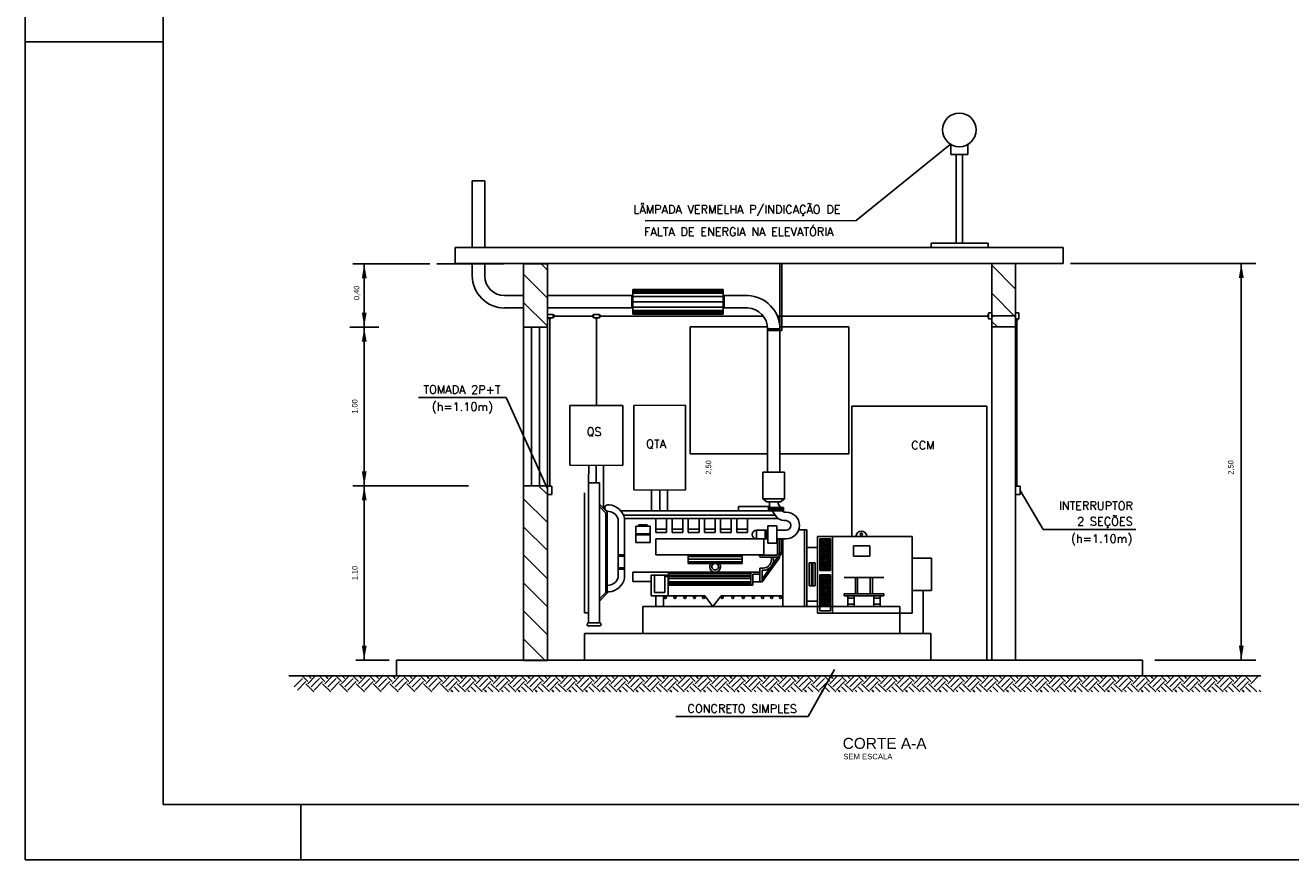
# Model space of a CAD drawing. Header units: millimetres. Extents: x 439.7 to 481.7, y 411.1 to 440.8.
# Tile 1 of 4: x 439.7 to 462.7, y 411.1 to 426.2. Entities that reach past the tile are written whole.
import ezdxf
from ezdxf.enums import TextEntityAlignment as Align

# ---------------------------------------------------------------- set-up
doc = ezdxf.new("R2010")
doc.units = ezdxf.units.MM
for name, color, linetype in [('004', 2, 'Continuous'), ('EGERA240C', 240, 'Continuous'), ('EPTOS200C', 8, 'Continuous'), ('PADRÃO', 4, 'Continuous'), ('TP-POSTES', 2, 'Continuous'), ('txt_titulos', 5, 'Continuous')]:
    doc.layers.add(name, color=color, linetype=linetype)
doc.styles.add('ARIAL', font='ARIAL.TTF', dxfattribs={"height": 0.2})
doc.styles.add('ROMANS', font='romans')

msp = doc.modelspace()

# ---------------------------------------------------------------- linework, layer by layer
at = {"color": 7}
for p, q in [((456.549, 423.894), (456.549, 424.079)), ((456.855, 424.079), (456.855, 423.894)), ((456.855, 423.894), (456.549, 423.894)), ((456.642, 422.285), (456.642, 423.894)), ((456.758, 422.285), (456.758, 423.894)), ((447.862, 423.417), (448.088, 423.417)), ((447.862, 423.417), (447.862, 422.207)), ((448.088, 423.417), (448.088, 422.207)), ((447.548, 421.919), (447.548, 422.207)), ((458.586, 422.207), (447.548, 422.207)), ((456.188, 422.285), (456.188, 422.207)), ((457.223, 422.285), (456.188, 422.285)), ((457.223, 422.207), (457.223, 422.285)), ((458.586, 422.207), (458.586, 421.919)), ((448.431, 421.913), (447.22, 421.913)), ((458.586, 421.919), (447.548, 421.919)), ((447.862, 421.919), (447.862, 421.694)), ((448.088, 421.919), (448.088, 421.694)), ((449.224, 421.913), (448.791, 421.913)), ((448.791, 421.913), (448.791, 420.761)), ((449.224, 421.797), (449.104, 421.917)), ((449.224, 421.913), (449.224, 420.761)), ((453.444, 420.733), (453.444, 421.919)), ((453.477, 420.701), (453.477, 421.919)), ((457.722, 421.919), (457.29, 421.919)), ((457.29, 421.919), (457.29, 420.766)), ((457.722, 421.452), (457.29, 421.884)), ((457.722, 421.919), (457.722, 420.766)), ((449.224, 421.288), (448.791, 421.72)), ((450.775, 420.998), (450.775, 421.445)), ((452.416, 421.445), (450.775, 421.445)), ((452.416, 421.432), (450.775, 421.432)), ((452.416, 420.998), (452.416, 421.445)), ((448.448, 421.334), (448.791, 421.334)), ((449.224, 420.779), (448.791, 421.211)), ((449.223, 421.334), (450.755, 421.334)), ((450.755, 421.334), (450.755, 421.109)), ((452.416, 421.409), (450.775, 421.409)), ((452.416, 421.376), (450.775, 421.376)), ((452.416, 421.318), (450.775, 421.318)), ((452.416, 421.22), (450.775, 421.22)), ((452.861, 421.334), (452.435, 421.334)), ((452.435, 421.109), (452.435, 421.334)), ((457.722, 420.943), (457.29, 421.375)), ((448.448, 421.109), (448.791, 421.109)), ((449.223, 421.109), (450.755, 421.109)), ((452.416, 421.125), (450.775, 421.125)), ((452.416, 421.066), (450.775, 421.066)), ((452.416, 421.034), (450.775, 421.034)), ((452.416, 421.011), (450.775, 421.011)), ((452.416, 420.998), (450.775, 420.998)), ((452.859, 421.109), (452.435, 421.109)), ((448.791, 420.761), (448.791, 417.88)), ((449.224, 420.761), (448.791, 420.761)), ((448.935, 420.761), (448.935, 417.88)), ((449.08, 420.761), (449.08, 417.88)), ((449.224, 420.761), (449.224, 417.88)), ((451.816, 420.766), (451.816, 418.462)), ((453.218, 420.766), (451.816, 420.766)), ((453.219, 420.732), (453.444, 420.733)), ((453.219, 419.48), (453.219, 420.732)), ((454.697, 420.766), (453.443, 420.766)), ((453.444, 419.48), (453.444, 420.732)), ((454.697, 420.766), (454.697, 418.462)), ((457.386, 420.77), (457.29, 420.866)), ((457.29, 420.766), (457.29, 414.717)), ((457.722, 420.766), (457.722, 414.717)), ((453.219, 420.7), (453.477, 420.701)), ((453.219, 418.131), (453.219, 419.623)), ((453.444, 418.131), (453.444, 419.623)), ((453.219, 418.462), (451.816, 418.462)), ((454.697, 418.462), (453.444, 418.462)), ((453.136, 418.131), (453.527, 418.131)), ((453.136, 418.131), (453.136, 417.642)), ((453.527, 418.131), (453.527, 417.642)), ((448.791, 417.88), (448.791, 414.711)), ((449.224, 417.88), (448.791, 417.88)), ((449.224, 417.723), (449.063, 417.883)), ((449.224, 417.88), (449.224, 414.711)), ((449.895, 417.755), (449.895, 415.575)), ((449.973, 417.935), (449.973, 415.395)), ((449.973, 417.935), (450.169, 417.935)), ((450.169, 417.935), (450.169, 415.395)), ((449.224, 417.214), (448.791, 417.646)), ((450.169, 417.545), (450.312, 417.401)), ((453.136, 417.642), (453.527, 417.642)), ((453.206, 417.591), (453.136, 417.642)), ((453.206, 417.591), (453.457, 417.591)), ((453.254, 417.591), (453.254, 417.528)), ((453.41, 417.591), (453.41, 417.573)), ((453.419, 417.542), (453.455, 417.484)), ((453.457, 417.591), (453.527, 417.642)), ((450.169, 417.503), (450.286, 417.386)), ((450.286, 417.386), (450.286, 415.944)), ((450.312, 417.401), (450.312, 415.929)), ((450.555, 417.428), (453.509, 417.428)), ((450.605, 417.349), (453.356, 417.349)), ((450.624, 417.29), (453.406, 417.29)), ((450.624, 417.287), (450.624, 416.204)), ((451.194, 417.29), (451.194, 417.036)), ((451.389, 417.29), (451.389, 417.036)), ((451.487, 417.29), (451.487, 417.036)), ((451.683, 417.29), (451.683, 417.036)), ((451.78, 417.29), (451.78, 417.036)), ((451.976, 417.29), (451.976, 417.036)), ((452.073, 417.29), (452.073, 417.036)), ((452.269, 417.29), (452.269, 417.036)), ((452.367, 417.29), (452.367, 417.036)), ((452.562, 417.29), (452.562, 417.036)), ((452.66, 417.29), (452.66, 417.036)), ((452.693, 417.505), (452.693, 417.428)), ((452.693, 417.505), (453.258, 417.505)), ((452.855, 417.29), (452.855, 417.036)), ((453.239, 417.484), (453.239, 417.428)), ((453.239, 417.484), (453.509, 417.484)), ((453.239, 417.464), (453.509, 417.464)), ((453.239, 417.447), (453.509, 417.447)), ((453.239, 417.428), (453.509, 417.428)), ((453.263, 417.497), (453.271, 417.484)), ((453.306, 417.428), (453.362, 417.339)), ((453.491, 417.428), (453.494, 417.422)), ((453.509, 417.484), (453.509, 417.428)), ((453.527, 417.404), (453.556, 417.404)), ((449.224, 416.705), (448.791, 417.137)), ((450.507, 417.274), (450.507, 416.218)), ((450.83, 417.147), (450.83, 416.854)), ((451.089, 417.147), (450.83, 417.147)), ((450.885, 417.147), (450.885, 417.172)), ((451.033, 417.172), (450.885, 417.172)), ((451.033, 417.147), (451.033, 417.172)), ((451.089, 417.147), (451.089, 416.854)), ((451.194, 417.095), (451.389, 417.095)), ((451.487, 417.095), (451.683, 417.095)), ((451.78, 417.095), (451.976, 417.095)), ((452.073, 417.095), (452.269, 417.095)), ((452.367, 417.095), (452.562, 417.095)), ((452.66, 417.095), (452.855, 417.095)), ((453.021, 417.075), (453.021, 416.919)), ((453.021, 417.075), (453.227, 417.075)), ((453.177, 417.075), (453.177, 416.919)), ((453.202, 417.075), (453.202, 416.919)), ((453.227, 417.154), (453.227, 416.841)), ((453.227, 417.154), (453.391, 417.154)), ((453.391, 417.154), (453.391, 416.841)), ((453.391, 417.075), (453.556, 417.075)), ((453.527, 417.248), (453.556, 417.248)), ((453.932, 417.079), (453.784, 417.079)), ((453.891, 415.688), (453.891, 417.079)), ((453.932, 415.688), (453.932, 417.079)), ((451.089, 417.007), (450.83, 417.007)), ((451.089, 416.989), (450.83, 416.989)), ((451.089, 416.854), (450.83, 416.854)), ((451.194, 417.036), (451.389, 417.036)), ((451.194, 416.919), (451.194, 416.626)), ((451.194, 416.919), (453.227, 416.919)), ((451.487, 417.036), (451.683, 417.036)), ((451.78, 417.036), (451.976, 417.036)), ((452.073, 417.036), (452.269, 417.036)), ((452.367, 417.036), (452.562, 417.036)), ((452.66, 417.036), (452.855, 417.036)), ((453.152, 416.919), (453.152, 416.626)), ((453.227, 416.841), (453.391, 416.841)), ((453.391, 416.919), (453.556, 416.919)), ((453.401, 416.919), (453.401, 416.623)), ((453.434, 416.919), (453.434, 416.647)), ((453.445, 416.919), (453.445, 416.677)), ((453.477, 416.919), (453.477, 416.684)), ((453.5, 416.919), (453.5, 415.688)), ((454.128, 415.688), (454.128, 416.958)), ((454.128, 416.958), (454.401, 416.958)), ((454.167, 416.726), (454.36, 416.919)), ((454.167, 416.761), (454.325, 416.919)), ((454.167, 416.796), (454.29, 416.919)), ((454.167, 416.83), (454.256, 416.919)), ((454.167, 416.865), (454.221, 416.919)), ((454.167, 416.899), (454.187, 416.919)), ((454.167, 416.919), (454.362, 416.919)), ((454.167, 416.343), (454.167, 416.919)), ((454.362, 416.715), (454.167, 416.911)), ((454.167, 416.692), (454.362, 416.887)), ((454.362, 416.681), (454.167, 416.876)), ((454.167, 416.657), (454.362, 416.853)), ((454.362, 416.646), (454.167, 416.842)), ((454.167, 416.623), (454.362, 416.818)), ((454.362, 416.75), (454.193, 416.919)), ((454.362, 416.784), (454.228, 416.919)), ((454.362, 416.819), (454.262, 416.919)), ((454.362, 416.854), (454.297, 416.919)), ((454.362, 416.888), (454.331, 416.919)), ((454.362, 416.343), (454.362, 416.919)), ((454.401, 415.688), (454.401, 416.958)), ((454.401, 416.958), (455.845, 416.958)), ((455.845, 415.571), (455.845, 416.958)), ((449.224, 416.195), (448.791, 416.627)), ((450.624, 416.629), (450.507, 416.629)), ((450.624, 416.604), (450.507, 416.604)), ((451.194, 416.626), (451.78, 416.626)), ((451.78, 416.626), (451.78, 416.47)), ((451.78, 416.626), (452.757, 416.626)), ((451.78, 416.613), (452.757, 416.613)), ((451.78, 416.595), (452.757, 416.595)), ((452.757, 416.626), (452.757, 416.47)), ((452.757, 416.626), (453.152, 416.626)), ((453.089, 416.619), (453.387, 416.619)), ((453.401, 416.589), (453.401, 416.578)), ((453.434, 416.603), (453.434, 416.574)), ((453.932, 416.763), (454.128, 416.763)), ((454.362, 416.612), (454.167, 416.807)), ((454.167, 416.588), (454.362, 416.784)), ((454.362, 416.577), (454.167, 416.773)), ((454.167, 416.554), (454.362, 416.749)), ((454.362, 416.543), (454.167, 416.738)), ((454.167, 416.519), (454.362, 416.715)), ((454.362, 416.508), (454.167, 416.704)), ((454.167, 416.485), (454.362, 416.68)), ((454.362, 416.474), (454.167, 416.669)), ((454.167, 416.45), (454.362, 416.646)), ((454.362, 416.439), (454.167, 416.634)), ((454.167, 416.416), (454.362, 416.611)), ((454.362, 416.404), (454.167, 416.6)), ((454.782, 416.791), (455.078, 416.791)), ((454.782, 416.601), (454.782, 416.791)), ((455.078, 416.601), (454.782, 416.601)), ((455.078, 416.791), (455.078, 416.601)), ((450.624, 416.39), (450.507, 416.39)), ((450.624, 416.365), (450.507, 416.365)), ((451.78, 416.548), (452.757, 416.548)), ((451.78, 416.501), (452.757, 416.501)), ((451.78, 416.483), (452.757, 416.483)), ((451.78, 416.47), (452.757, 416.47)), ((453.082, 416.386), (453.082, 416.139)), ((453.082, 416.386), (453.135, 416.386)), ((453.089, 416.587), (453.38, 416.587)), ((453.124, 416.188), (453.401, 416.578)), ((453.125, 416.139), (453.434, 416.574)), ((453.291, 416.587), (453.291, 416.542)), ((453.33, 416.587), (453.33, 416.542)), ((454.082, 416.485), (453.978, 416.485)), ((453.978, 416.485), (453.978, 416.064)), ((454.016, 416.485), (454.016, 416.064)), ((454.044, 416.485), (454.044, 416.064)), ((454.082, 416.485), (454.082, 416.064)), ((454.167, 416.381), (454.362, 416.576)), ((454.362, 416.37), (454.167, 416.565)), ((454.167, 416.346), (454.362, 416.542)), ((454.355, 416.343), (454.167, 416.531)), ((454.321, 416.343), (454.167, 416.496)), ((454.286, 416.343), (454.167, 416.462)), ((454.251, 416.343), (454.167, 416.427)), ((454.217, 416.343), (454.167, 416.393)), ((454.182, 416.343), (454.167, 416.358)), ((454.198, 416.343), (454.362, 416.507)), ((454.232, 416.343), (454.362, 416.473)), ((454.267, 416.343), (454.362, 416.438)), ((454.301, 416.343), (454.362, 416.404)), ((454.336, 416.343), (454.362, 416.369)), ((455.845, 416.567), (456.197, 416.567)), ((456.197, 415.981), (456.197, 416.567)), ((450.777, 416.313), (450.777, 416.143)), ((450.777, 416.313), (452.914, 416.313)), ((451.108, 416.143), (450.777, 416.143)), ((451.108, 416.261), (451.415, 416.261)), ((451.108, 416.261), (451.108, 415.883)), ((451.166, 416.261), (451.166, 415.942)), ((451.35, 416.235), (452.914, 416.235)), ((451.356, 416.261), (451.356, 415.942)), ((451.415, 416.261), (451.415, 415.883)), ((451.423, 416.079), (451.423, 416.313)), ((451.423, 416.303), (452.914, 416.303)), ((451.423, 416.286), (452.914, 416.286)), ((451.423, 416.255), (452.914, 416.255)), ((451.423, 416.2), (452.914, 416.2)), ((451.423, 416.137), (452.914, 416.137)), ((452.914, 416.313), (453.082, 416.313)), ((452.914, 416.313), (452.914, 416.079)), ((452.953, 416.274), (453.082, 416.274)), ((452.953, 416.274), (452.953, 416.079)), ((453.082, 416.139), (452.953, 416.139)), ((453.082, 416.139), (453.125, 416.139)), ((453.121, 416.347), (453.135, 416.347)), ((453.121, 416.347), (453.121, 416.139)), ((454.362, 416.343), (454.167, 416.343)), ((454.167, 415.688), (454.167, 416.264)), ((454.167, 416.072), (454.36, 416.264)), ((454.167, 416.106), (454.325, 416.264)), ((454.167, 416.141), (454.29, 416.264)), ((454.167, 416.175), (454.256, 416.264)), ((454.167, 416.21), (454.221, 416.264)), ((454.167, 416.245), (454.187, 416.264)), ((454.362, 416.264), (454.167, 416.264)), ((454.362, 416.061), (454.167, 416.256)), ((454.167, 416.037), (454.362, 416.233)), ((454.362, 416.026), (454.167, 416.222)), ((454.167, 416.003), (454.362, 416.198)), ((454.362, 415.992), (454.167, 416.187)), ((454.167, 415.968), (454.362, 416.164)), ((454.362, 415.957), (454.167, 416.152)), ((454.167, 415.934), (454.362, 416.129)), ((454.362, 416.095), (454.193, 416.264)), ((454.362, 416.13), (454.228, 416.264)), ((454.362, 416.164), (454.262, 416.264)), ((454.362, 416.199), (454.297, 416.264)), ((454.362, 416.233), (454.331, 416.264)), ((454.362, 415.688), (454.362, 416.264)), ((454.61, 416.216), (455.331, 416.216)), ((454.815, 415.922), (454.815, 416.216)), ((454.855, 415.922), (454.855, 416.216)), ((455.085, 415.922), (455.085, 416.216)), ((455.124, 415.922), (455.124, 416.216)), ((449.224, 415.686), (448.791, 416.118)), ((450.169, 415.827), (450.286, 415.944)), ((450.169, 415.786), (450.312, 415.929)), ((451.166, 415.942), (451.356, 415.942)), ((451.423, 416.106), (452.914, 416.106)), ((451.423, 416.089), (452.914, 416.089)), ((451.423, 416.079), (452.914, 416.079)), ((452.914, 416.079), (452.953, 416.079)), ((454.082, 416.064), (453.978, 416.064)), ((454.362, 415.923), (454.167, 416.118)), ((454.167, 415.899), (454.362, 416.094)), ((454.362, 415.888), (454.167, 416.083)), ((454.167, 415.864), (454.362, 416.06)), ((454.362, 415.853), (454.167, 416.049)), ((454.167, 415.83), (454.362, 416.025)), ((454.362, 415.819), (454.167, 416.014)), ((454.167, 415.795), (454.362, 415.991)), ((454.362, 415.784), (454.167, 415.98)), ((454.167, 415.761), (454.362, 415.956)), ((454.362, 415.75), (454.167, 415.945)), ((454.167, 415.726), (454.362, 415.922)), ((454.362, 415.715), (454.167, 415.911)), ((454.61, 415.922), (455.331, 415.922)), ((454.61, 415.922), (454.61, 415.883)), ((455.331, 415.922), (455.331, 415.883)), ((455.845, 415.981), (456.197, 415.981)), ((450.959, 415.688), (450.959, 415.199)), ((450.959, 415.688), (455.618, 415.688)), ((451.108, 415.883), (451.415, 415.883)), ((451.192, 415.883), (451.192, 415.688)), ((451.331, 415.883), (451.331, 415.688)), ((451.415, 415.883), (452.084, 415.883)), ((452.23, 415.688), (452.084, 415.883)), ((452.23, 415.688), (452.376, 415.883)), ((452.376, 415.883), (453.5, 415.883)), ((453.932, 415.786), (454.128, 415.786)), ((454.128, 415.571), (454.128, 415.688)), ((454.167, 415.692), (454.362, 415.887)), ((454.355, 415.688), (454.167, 415.876)), ((454.321, 415.688), (454.167, 415.842)), ((454.286, 415.688), (454.167, 415.807)), ((454.251, 415.688), (454.167, 415.772)), ((454.217, 415.688), (454.167, 415.738)), ((454.182, 415.688), (454.167, 415.703)), ((454.167, 415.61), (454.167, 415.688)), ((454.198, 415.688), (454.362, 415.853)), ((454.232, 415.688), (454.362, 415.818)), ((454.267, 415.688), (454.362, 415.784)), ((454.301, 415.688), (454.362, 415.749)), ((454.336, 415.688), (454.362, 415.714)), ((454.362, 415.61), (454.362, 415.688)), ((454.401, 415.571), (454.401, 415.688)), ((454.61, 415.883), (455.331, 415.883)), ((454.676, 415.883), (454.676, 415.688)), ((454.676, 415.84), (454.793, 415.84)), ((454.676, 415.732), (454.793, 415.732)), ((454.793, 415.883), (454.793, 415.688)), ((455.149, 415.883), (455.149, 415.688)), ((455.149, 415.84), (455.266, 415.84)), ((455.149, 415.732), (455.266, 415.732)), ((455.266, 415.883), (455.266, 415.688)), ((455.618, 415.688), (455.618, 415.199)), ((449.224, 415.177), (448.791, 415.609)), ((449.895, 415.575), (449.973, 415.575)), ((454.128, 415.571), (455.68, 415.571)), ((454.167, 415.61), (454.362, 415.61)), ((455.68, 415.571), (455.845, 415.571)), ((449.973, 415.395), (450.169, 415.395)), ((449.973, 415.336), (450.169, 415.336)), ((449.176, 414.715), (448.791, 415.1)), ((449.897, 415.199), (449.897, 414.717)), ((449.897, 415.199), (456.184, 415.199)), ((456.184, 414.717), (456.184, 415.199)), ((446.487, 414.717), (446.487, 414.429)), ((460.026, 414.717), (446.487, 414.717)), ((458.768, 414.717), (459.479, 414.717)), ((460.026, 414.717), (460.026, 414.429)), ((462.175, 414.429), (444.53, 414.429)), ((444.629, 414.231), (444.782, 414.384)), ((444.687, 414.173), (444.84, 414.326)), ((444.878, 414.326), (444.775, 414.429)), ((444.878, 414.288), (445.018, 414.429)), ((444.935, 414.384), (444.89, 414.429)), ((444.935, 414.231), (445.088, 414.384)), ((444.992, 414.173), (445.145, 414.326)), ((445.183, 414.326), (445.081, 414.429)), ((445.183, 414.288), (445.324, 414.429)), ((445.241, 414.384), (445.195, 414.429)), ((445.241, 414.231), (445.393, 414.384)), ((445.298, 414.173), (445.451, 414.326)), ((445.489, 414.326), (445.386, 414.429)), ((445.489, 414.288), (445.629, 414.429)), ((445.546, 414.384), (445.501, 414.429)), ((445.546, 414.231), (445.699, 414.384)), ((445.603, 414.173), (445.756, 414.326)), ((445.794, 414.326), (445.692, 414.429)), ((445.794, 414.288), (445.935, 414.429)), ((445.852, 414.384), (445.807, 414.429)), ((445.852, 414.231), (446.004, 414.384)), ((445.909, 414.173), (446.062, 414.326)), ((446.1, 414.326), (445.998, 414.429)), ((446.1, 414.288), (446.241, 414.429)), ((446.157, 414.384), (446.112, 414.429)), ((446.157, 414.231), (446.31, 414.384)), ((446.215, 414.173), (446.367, 414.326)), ((446.405, 414.326), (446.303, 414.429)), ((446.405, 414.288), (446.546, 414.429)), ((446.463, 414.384), (446.418, 414.429)), ((446.463, 414.231), (446.616, 414.384)), ((446.52, 414.173), (446.673, 414.326)), ((446.711, 414.326), (446.609, 414.429)), ((446.711, 414.288), (446.852, 414.429)), ((446.768, 414.384), (446.723, 414.429)), ((446.768, 414.231), (446.921, 414.384)), ((446.826, 414.173), (446.978, 414.326)), ((447.017, 414.326), (446.914, 414.429)), ((447.017, 414.288), (447.157, 414.429)), ((447.074, 414.384), (447.029, 414.429)), ((447.074, 414.231), (447.227, 414.384)), ((447.131, 414.173), (447.284, 414.326)), ((447.322, 414.326), (447.22, 414.429)), ((447.322, 414.288), (447.463, 414.429)), ((447.379, 414.384), (447.334, 414.429)), ((447.379, 414.231), (447.532, 414.384)), ((447.437, 414.173), (447.59, 414.326)), ((447.628, 414.326), (447.525, 414.429)), ((447.628, 414.288), (447.768, 414.429)), ((447.685, 414.384), (447.64, 414.429)), ((447.685, 414.231), (447.838, 414.384)), ((447.742, 414.173), (447.895, 414.326)), ((447.933, 414.326), (447.831, 414.429)), ((447.933, 414.288), (448.074, 414.429)), ((447.991, 414.384), (447.945, 414.429)), ((447.991, 414.231), (448.143, 414.384)), ((448.048, 414.173), (448.201, 414.326)), ((448.239, 414.326), (448.136, 414.429)), ((448.239, 414.288), (448.379, 414.429)), ((448.296, 414.384), (448.251, 414.429)), ((448.296, 414.231), (448.449, 414.384)), ((448.353, 414.173), (448.506, 414.326)), ((448.544, 414.326), (448.442, 414.429)), ((448.544, 414.288), (448.685, 414.429)), ((448.602, 414.384), (448.557, 414.429)), ((448.602, 414.231), (448.754, 414.384)), ((448.659, 414.173), (448.812, 414.326)), ((448.85, 414.326), (448.747, 414.429)), ((448.85, 414.288), (448.991, 414.429)), ((448.907, 414.384), (448.862, 414.429)), ((448.907, 414.231), (449.06, 414.384)), ((448.964, 414.173), (449.117, 414.326)), ((449.155, 414.326), (449.053, 414.429)), ((449.155, 414.288), (449.296, 414.429)), ((449.213, 414.384), (449.168, 414.429)), ((449.213, 414.231), (449.366, 414.384)), ((449.27, 414.173), (449.423, 414.326)), ((449.461, 414.326), (449.359, 414.429)), ((449.461, 414.288), (449.602, 414.429)), ((449.518, 414.384), (449.473, 414.429)), ((449.518, 414.231), (449.671, 414.384)), ((449.576, 414.173), (449.728, 414.326)), ((449.767, 414.326), (449.664, 414.429)), ((449.767, 414.288), (449.907, 414.429)), ((449.824, 414.384), (449.779, 414.429)), ((449.824, 414.231), (449.977, 414.384)), ((449.881, 414.173), (450.034, 414.326)), ((450.072, 414.326), (449.97, 414.429)), ((450.072, 414.288), (450.213, 414.429)), ((450.129, 414.384), (450.084, 414.429)), ((450.129, 414.231), (450.282, 414.384)), ((450.187, 414.173), (450.339, 414.326)), ((450.378, 414.326), (450.275, 414.429)), ((450.378, 414.288), (450.518, 414.429)), ((450.435, 414.384), (450.39, 414.429)), ((450.435, 414.231), (450.588, 414.384)), ((450.492, 414.173), (450.645, 414.326)), ((450.683, 414.326), (450.581, 414.429)), ((450.683, 414.288), (450.824, 414.429)), ((450.741, 414.384), (450.695, 414.429)), ((450.741, 414.231), (450.893, 414.384)), ((450.798, 414.173), (450.951, 414.326)), ((450.989, 414.326), (450.886, 414.429)), ((450.989, 414.288), (451.129, 414.429)), ((451.046, 414.384), (451.001, 414.429)), ((451.046, 414.231), (451.199, 414.384)), ((451.103, 414.173), (451.256, 414.326)), ((451.294, 414.326), (451.192, 414.429)), ((451.294, 414.288), (451.435, 414.429)), ((451.352, 414.384), (451.307, 414.429)), ((451.352, 414.231), (451.504, 414.384)), ((451.409, 414.173), (451.562, 414.326)), ((451.6, 414.326), (451.497, 414.429)), ((451.6, 414.288), (451.741, 414.429)), ((451.657, 414.384), (451.612, 414.429)), ((451.657, 414.231), (451.81, 414.384)), ((451.714, 414.173), (451.867, 414.326)), ((451.905, 414.326), (451.803, 414.429)), ((451.905, 414.288), (452.046, 414.429)), ((451.963, 414.384), (451.918, 414.429)), ((451.963, 414.231), (452.116, 414.384)), ((452.02, 414.173), (452.173, 414.326)), ((452.211, 414.326), (452.109, 414.429)), ((452.211, 414.288), (452.352, 414.429)), ((452.268, 414.384), (452.223, 414.429)), ((452.268, 414.231), (452.421, 414.384)), ((452.326, 414.173), (452.478, 414.326)), ((452.517, 414.326), (452.414, 414.429)), ((452.517, 414.288), (452.657, 414.429)), ((452.574, 414.384), (452.529, 414.429)), ((452.574, 414.231), (452.727, 414.384)), ((452.631, 414.173), (452.784, 414.326)), ((452.822, 414.326), (452.72, 414.429)), ((452.822, 414.288), (452.963, 414.429)), ((452.879, 414.384), (452.834, 414.429)), ((452.879, 414.231), (453.032, 414.384)), ((452.937, 414.173), (453.089, 414.326)), ((453.128, 414.326), (453.025, 414.429)), ((453.128, 414.288), (453.268, 414.429)), ((453.185, 414.384), (453.14, 414.429)), ((453.185, 414.231), (453.338, 414.384)), ((453.242, 414.173), (453.395, 414.326)), ((453.433, 414.326), (453.331, 414.429)), ((453.433, 414.288), (453.574, 414.429)), ((453.491, 414.384), (453.445, 414.429)), ((453.491, 414.231), (453.643, 414.384)), ((453.548, 414.173), (453.701, 414.326)), ((453.739, 414.326), (453.636, 414.429)), ((453.739, 414.288), (453.879, 414.429)), ((453.796, 414.384), (453.751, 414.429)), ((453.796, 414.231), (453.949, 414.384)), ((453.853, 414.173), (454.006, 414.326)), ((454.044, 414.326), (453.942, 414.429)), ((454.044, 414.288), (454.185, 414.429)), ((454.102, 414.384), (454.057, 414.429)), ((454.102, 414.231), (454.254, 414.384)), ((454.159, 414.173), (454.312, 414.326)), ((454.35, 414.326), (454.247, 414.429)), ((454.35, 414.288), (454.491, 414.429)), ((454.407, 414.384), (454.362, 414.429)), ((454.407, 414.231), (454.56, 414.384)), ((454.464, 414.173), (454.617, 414.326)), ((454.655, 414.326), (454.553, 414.429)), ((454.655, 414.288), (454.796, 414.429)), ((454.713, 414.384), (454.668, 414.429)), ((454.713, 414.231), (454.866, 414.384)), ((454.77, 414.173), (454.923, 414.326)), ((454.961, 414.326), (454.859, 414.429)), ((454.961, 414.288), (455.102, 414.429)), ((455.018, 414.384), (454.973, 414.429)), ((455.018, 414.231), (455.171, 414.384)), ((455.076, 414.173), (455.228, 414.326)), ((455.267, 414.326), (455.164, 414.429)), ((455.267, 414.288), (455.407, 414.429)), ((455.324, 414.384), (455.279, 414.429)), ((455.324, 414.231), (455.477, 414.384)), ((455.381, 414.173), (455.534, 414.326)), ((455.572, 414.326), (455.47, 414.429)), ((455.572, 414.288), (455.713, 414.429)), ((455.629, 414.384), (455.584, 414.429)), ((455.629, 414.231), (455.782, 414.384)), ((455.687, 414.173), (455.839, 414.326)), ((455.878, 414.326), (455.775, 414.429)), ((455.878, 414.288), (456.018, 414.429)), ((455.935, 414.384), (455.89, 414.429)), ((455.935, 414.231), (456.088, 414.384)), ((455.992, 414.173), (456.145, 414.326)), ((456.183, 414.326), (456.081, 414.429)), ((456.183, 414.288), (456.324, 414.429)), ((456.241, 414.384), (456.195, 414.429)), ((456.241, 414.231), (456.393, 414.384)), ((456.298, 414.173), (456.451, 414.326)), ((456.489, 414.326), (456.386, 414.429)), ((456.489, 414.288), (456.629, 414.429)), ((456.546, 414.384), (456.501, 414.429)), ((456.546, 414.231), (456.699, 414.384)), ((456.603, 414.173), (456.756, 414.326)), ((456.794, 414.326), (456.692, 414.429)), ((456.794, 414.288), (456.935, 414.429)), ((456.852, 414.384), (456.807, 414.429)), ((456.852, 414.231), (457.004, 414.384)), ((456.909, 414.173), (457.062, 414.326)), ((457.1, 414.326), (456.997, 414.429)), ((457.1, 414.288), (457.241, 414.429)), ((457.157, 414.384), (457.112, 414.429)), ((457.157, 414.231), (457.31, 414.384)), ((457.214, 414.173), (457.367, 414.326)), ((457.405, 414.326), (457.303, 414.429)), ((457.405, 414.288), (457.546, 414.429)), ((457.463, 414.384), (457.418, 414.429)), ((457.463, 414.231), (457.616, 414.384)), ((457.52, 414.173), (457.673, 414.326)), ((457.711, 414.326), (457.609, 414.429)), ((457.711, 414.288), (457.852, 414.429)), ((457.768, 414.384), (457.723, 414.429)), ((457.768, 414.231), (457.921, 414.384)), ((457.826, 414.173), (457.978, 414.326)), ((458.017, 414.326), (457.914, 414.429)), ((458.017, 414.288), (458.157, 414.429)), ((458.074, 414.384), (458.029, 414.429)), ((458.074, 414.231), (458.227, 414.384)), ((458.131, 414.173), (458.284, 414.326)), ((458.322, 414.326), (458.22, 414.429)), ((458.322, 414.288), (458.463, 414.429)), ((458.379, 414.384), (458.334, 414.429)), ((458.379, 414.231), (458.532, 414.384)), ((458.437, 414.173), (458.589, 414.326)), ((458.628, 414.326), (458.525, 414.429)), ((458.628, 414.288), (458.768, 414.429)), ((458.685, 414.384), (458.64, 414.429)), ((458.685, 414.231), (458.838, 414.384)), ((458.742, 414.173), (458.895, 414.326)), ((458.933, 414.326), (458.831, 414.429)), ((458.933, 414.288), (459.074, 414.429)), ((458.991, 414.384), (458.945, 414.429)), ((458.991, 414.231), (459.143, 414.384)), ((459.048, 414.173), (459.201, 414.326)), ((459.239, 414.326), (459.136, 414.429)), ((459.239, 414.288), (459.379, 414.429)), ((459.296, 414.384), (459.251, 414.429)), ((459.296, 414.231), (459.449, 414.384)), ((459.353, 414.173), (459.506, 414.326)), ((459.544, 414.326), (459.442, 414.429)), ((459.544, 414.288), (459.685, 414.429)), ((459.602, 414.384), (459.556, 414.429)), ((459.602, 414.231), (459.754, 414.384)), ((459.659, 414.173), (459.812, 414.326)), ((459.85, 414.326), (459.747, 414.429)), ((459.85, 414.288), (459.991, 414.429)), ((459.907, 414.384), (459.862, 414.429)), ((459.907, 414.231), (460.06, 414.384)), ((459.964, 414.173), (460.117, 414.326)), ((460.155, 414.326), (460.053, 414.429)), ((460.155, 414.288), (460.296, 414.429)), ((460.213, 414.384), (460.168, 414.429)), ((460.213, 414.231), (460.366, 414.384)), ((460.27, 414.173), (460.423, 414.326)), ((460.461, 414.326), (460.359, 414.429)), ((460.461, 414.288), (460.602, 414.429)), ((460.518, 414.384), (460.473, 414.429)), ((460.518, 414.231), (460.671, 414.384)), ((460.576, 414.173), (460.728, 414.326)), ((460.767, 414.326), (460.664, 414.429)), ((460.767, 414.288), (460.907, 414.429)), ((460.824, 414.384), (460.779, 414.429)), ((460.824, 414.231), (460.977, 414.384)), ((460.881, 414.173), (461.034, 414.326)), ((461.072, 414.326), (460.97, 414.429)), ((461.072, 414.288), (461.213, 414.429)), ((461.129, 414.384), (461.084, 414.429)), ((461.129, 414.231), (461.282, 414.384)), ((461.187, 414.173), (461.339, 414.326)), ((461.378, 414.326), (461.275, 414.429)), ((461.378, 414.288), (461.518, 414.429)), ((461.435, 414.384), (461.39, 414.429)), ((461.435, 414.231), (461.588, 414.384)), ((461.492, 414.173), (461.645, 414.326)), ((461.683, 414.326), (461.581, 414.429)), ((461.683, 414.288), (461.824, 414.429)), ((461.741, 414.384), (461.695, 414.429)), ((461.741, 414.231), (461.893, 414.384)), ((461.798, 414.173), (461.951, 414.326)), ((461.989, 414.326), (461.886, 414.429)), ((461.989, 414.288), (462.129, 414.429)), ((444.987, 414.141), (444.84, 414.288)), ((445.293, 414.141), (445.145, 414.288)), ((445.598, 414.141), (445.451, 414.288)), ((445.904, 414.141), (445.756, 414.288)), ((446.209, 414.141), (446.062, 414.288)), ((446.515, 414.141), (446.367, 414.288)), ((446.82, 414.141), (446.673, 414.288)), ((447.126, 414.141), (446.978, 414.288)), ((447.431, 414.141), (447.284, 414.288)), ((447.508, 414.141), (447.475, 414.173)), ((447.622, 414.141), (447.532, 414.231)), ((447.737, 414.141), (447.59, 414.288)), ((447.813, 414.141), (447.78, 414.173)), ((447.928, 414.141), (447.838, 414.231)), ((448.043, 414.141), (447.895, 414.288)), ((448.119, 414.141), (448.086, 414.173)), ((448.233, 414.141), (448.143, 414.231)), ((448.348, 414.141), (448.201, 414.288)), ((448.424, 414.141), (448.392, 414.173)), ((448.539, 414.141), (448.449, 414.231)), ((448.654, 414.141), (448.506, 414.288)), ((448.73, 414.141), (448.697, 414.173)), ((448.845, 414.141), (448.754, 414.231)), ((448.959, 414.141), (448.812, 414.288)), ((449.036, 414.141), (449.003, 414.173)), ((449.15, 414.141), (449.06, 414.231)), ((449.265, 414.141), (449.117, 414.288)), ((449.341, 414.141), (449.308, 414.173)), ((449.456, 414.141), (449.366, 414.231)), ((449.57, 414.141), (449.423, 414.288)), ((449.647, 414.141), (449.614, 414.173)), ((449.761, 414.141), (449.671, 414.231)), ((449.876, 414.141), (449.728, 414.288)), ((449.952, 414.141), (449.919, 414.173)), ((450.067, 414.141), (449.977, 414.231)), ((450.181, 414.141), (450.034, 414.288)), ((450.258, 414.141), (450.225, 414.173)), ((450.372, 414.141), (450.282, 414.231)), ((450.487, 414.141), (450.339, 414.288)), ((450.563, 414.141), (450.53, 414.173)), ((450.678, 414.141), (450.588, 414.231)), ((450.793, 414.141), (450.645, 414.288)), ((450.869, 414.141), (450.836, 414.173)), ((450.983, 414.141), (450.893, 414.231)), ((451.098, 414.141), (450.951, 414.288)), ((451.174, 414.141), (451.142, 414.173)), ((451.289, 414.141), (451.199, 414.231)), ((451.404, 414.141), (451.256, 414.288)), ((451.48, 414.141), (451.447, 414.173)), ((451.595, 414.141), (451.504, 414.231)), ((451.709, 414.141), (451.562, 414.288)), ((451.786, 414.141), (451.753, 414.173)), ((451.9, 414.141), (451.81, 414.231)), ((452.015, 414.141), (451.867, 414.288)), ((452.091, 414.141), (452.058, 414.173)), ((452.206, 414.141), (452.116, 414.231)), ((452.32, 414.141), (452.173, 414.288)), ((452.397, 414.141), (452.364, 414.173)), ((452.511, 414.141), (452.421, 414.231)), ((452.626, 414.141), (452.478, 414.288)), ((452.702, 414.141), (452.669, 414.173)), ((452.817, 414.141), (452.727, 414.231)), ((452.931, 414.141), (452.784, 414.288)), ((453.008, 414.141), (452.975, 414.173)), ((453.122, 414.141), (453.032, 414.231)), ((453.237, 414.141), (453.089, 414.288)), ((453.313, 414.141), (453.28, 414.173)), ((453.428, 414.141), (453.338, 414.231)), ((453.543, 414.141), (453.395, 414.288)), ((453.619, 414.141), (453.586, 414.173)), ((453.733, 414.141), (453.643, 414.231)), ((453.848, 414.141), (453.701, 414.288)), ((453.924, 414.141), (453.892, 414.173)), ((454.039, 414.141), (453.949, 414.231)), ((454.154, 414.141), (454.006, 414.288)), ((454.23, 414.141), (454.197, 414.173)), ((454.345, 414.141), (454.254, 414.231)), ((454.459, 414.141), (454.312, 414.288)), ((454.536, 414.141), (454.503, 414.173)), ((454.65, 414.141), (454.56, 414.231)), ((454.765, 414.141), (454.617, 414.288)), ((454.841, 414.141), (454.808, 414.173)), ((454.956, 414.141), (454.866, 414.231)), ((455.07, 414.141), (454.923, 414.288)), ((455.147, 414.141), (455.114, 414.173)), ((455.261, 414.141), (455.171, 414.231)), ((455.376, 414.141), (455.228, 414.288)), ((455.452, 414.141), (455.419, 414.173)), ((455.567, 414.141), (455.477, 414.231)), ((455.681, 414.141), (455.534, 414.288)), ((455.758, 414.141), (455.725, 414.173)), ((455.872, 414.141), (455.782, 414.231)), ((455.987, 414.141), (455.839, 414.288)), ((456.063, 414.141), (456.03, 414.173)), ((456.178, 414.141), (456.088, 414.231)), ((456.293, 414.141), (456.145, 414.288)), ((456.369, 414.141), (456.336, 414.173)), ((456.483, 414.141), (456.393, 414.231)), ((456.598, 414.141), (456.451, 414.288)), ((456.674, 414.141), (456.642, 414.173)), ((456.789, 414.141), (456.699, 414.231)), ((456.904, 414.141), (456.756, 414.288)), ((456.98, 414.141), (456.947, 414.173)), ((457.095, 414.141), (457.004, 414.231)), ((457.209, 414.141), (457.062, 414.288)), ((457.286, 414.141), (457.253, 414.173)), ((457.4, 414.141), (457.31, 414.231)), ((457.515, 414.141), (457.367, 414.288)), ((457.591, 414.141), (457.558, 414.173)), ((457.706, 414.141), (457.616, 414.231)), ((457.82, 414.141), (457.673, 414.288)), ((457.897, 414.141), (457.864, 414.173)), ((458.011, 414.141), (457.921, 414.231)), ((458.126, 414.141), (457.978, 414.288)), ((458.202, 414.141), (458.169, 414.173)), ((458.317, 414.141), (458.227, 414.231)), ((458.431, 414.141), (458.284, 414.288)), ((458.508, 414.141), (458.475, 414.173)), ((458.622, 414.141), (458.532, 414.231)), ((458.737, 414.141), (458.589, 414.288)), ((458.813, 414.141), (458.78, 414.173)), ((458.928, 414.141), (458.838, 414.231)), ((459.042, 414.141), (458.895, 414.288)), ((459.119, 414.141), (459.086, 414.173)), ((459.233, 414.141), (459.143, 414.231)), ((459.348, 414.141), (459.201, 414.288)), ((459.424, 414.141), (459.392, 414.173)), ((459.539, 414.141), (459.449, 414.231)), ((459.654, 414.141), (459.506, 414.288)), ((459.73, 414.141), (459.697, 414.173)), ((459.845, 414.141), (459.754, 414.231)), ((459.959, 414.141), (459.812, 414.288)), ((460.036, 414.141), (460.003, 414.173)), ((460.15, 414.141), (460.06, 414.231)), ((460.265, 414.141), (460.117, 414.288)), ((460.341, 414.141), (460.308, 414.173)), ((460.456, 414.141), (460.366, 414.231)), ((460.57, 414.141), (460.423, 414.288)), ((460.647, 414.141), (460.614, 414.173)), ((460.761, 414.141), (460.671, 414.231)), ((460.876, 414.141), (460.728, 414.288)), ((460.952, 414.141), (460.919, 414.173)), ((461.067, 414.141), (460.977, 414.231)), ((461.181, 414.141), (461.034, 414.288)), ((461.258, 414.141), (461.225, 414.173)), ((461.372, 414.141), (461.282, 414.231)), ((461.487, 414.141), (461.339, 414.288)), ((461.563, 414.141), (461.53, 414.173)), ((461.678, 414.141), (461.588, 414.231)), ((461.792, 414.141), (461.645, 414.288)), ((461.869, 414.141), (461.836, 414.173)), ((461.983, 414.141), (461.893, 414.231)), ((462.098, 414.141), (461.951, 414.288)), ((462.174, 414.141), (462.142, 414.173))]:
    msp.add_line(p, q, dxfattribs=at)
at = {"color": 1}
msp.add_line((457.722, 421.296), (457.722, 421.148), dxfattribs=at)
at = {"color": 7}
msp.add_lwpolyline([(456.044, 415.981), (456.044, 415.199)], dxfattribs=at)
for centre, radius in [((456.701, 424.342), 0.305), ((454.923, 417.003), 0.0211), ((451.368, 415.854), 0.0206), ((451.54, 415.854), 0.0206), ((451.722, 415.854), 0.0206), ((451.894, 415.854), 0.0206), ((452.063, 415.854), 0.0206), ((452.397, 415.854), 0.0206), ((452.59, 415.854), 0.0206), ((452.779, 415.854), 0.0206), ((452.961, 415.854), 0.0206), ((453.133, 415.854), 0.0206), ((453.295, 415.854), 0.0206), ((453.457, 415.854), 0.0206)]:
    msp.add_circle(centre, radius, dxfattribs=at)
for centre, radius, start, end in [((448.448, 421.694), 0.586, 180, 270), ((448.448, 421.694), 0.36, 180, 270), ((452.84, 420.73), 0.604, 0.2035, 88.0615), ((452.843, 420.732), 0.377, 360, 87.5584), ((450.327, 417.477), 0.0608, 73.2888, 253.2888), ((450.319, 417.224), 0.312, 11.5812, 85.3939), ((453.312, 417.528), 0.0586, 180, 212.2468), ((453.469, 417.573), 0.0586, 180, 212.2468), ((450.319, 417.224), 0.194, 14.679, 92.9343), ((453.527, 417.443), 0.195, 212.2468, 270), ((453.527, 417.443), 0.0391, 212.2468, 270), ((453.556, 417.162), 0.242, 270, 90), ((453.021, 416.997), 0.0782, 90, 270), ((453.556, 417.162), 0.0861, 270, 90), ((454.923, 416.958), 0.0984, 0, 180), ((453.089, 416.603), 0.0163, 90, 270), ((453.38, 416.684), 0.0977, 270, 0), ((453.38, 416.684), 0.0655, 276.2773, 0), ((452.269, 416.413), 0.0987, 144.7794, 35.2206), ((452.269, 416.413), 0.0596, 107.2266, 72.7734), ((453.135, 416.542), 0.195, 270, 0), ((453.135, 416.542), 0.156, 270, 0), ((450.319, 416.267), 0.194, 267.0657, 345.321), ((450.319, 416.267), 0.312, 274.6061, 348.4188), ((450.327, 416.014), 0.0608, 255.7995, 286.7112), ((449.973, 415.365), 0.0293, 90, 270), ((450.169, 415.365), 0.0293, 270, 90)]:
    msp.add_arc(centre, radius, start, end, dxfattribs=at)
msp.add_solid([(459.479, 414.721), (459.478, 414.721), (459.479, 414.717)], dxfattribs=at)
at = {"layer": '004', "color": 9}
for p, q in [((454.829, 422.697), (456.537, 424.079)), ((451, 422.692), (454.829, 422.697)), ((447.089, 421.913), (445.692, 421.913)), ((445.9, 420.761), (445.9, 421.913)), ((445.9, 420.761), (445.9, 421.913)), ((445.9, 420.761), (445.9, 421.913)), ((445.9, 420.761), (445.9, 421.913)), ((458.718, 421.919), (462.082, 421.919)), ((461.818, 421.919), (461.818, 414.717)), ((445.993, 420.761), (445.637, 420.761)), ((445.993, 420.761), (445.637, 420.761)), ((445.807, 420.761), (446.164, 420.761)), ((445.807, 420.761), (446.164, 420.761)), ((445.9, 417.88), (445.9, 420.761)), ((445.9, 420.761), (445.9, 419.707)), ((445.9, 417.88), (445.9, 420.761)), ((445.9, 420.761), (445.9, 419.707)), ((446.886, 419.482), (448.474, 419.482)), ((448.474, 419.482), (449.224, 417.824)), ((447.795, 417.88), (445.692, 417.88)), ((447.795, 417.88), (445.692, 417.88)), ((445.9, 414.717), (445.9, 417.88)), ((457.802, 417.798), (458.222, 417.087)), ((458.222, 417.087), (459.905, 417.087)), ((446.355, 414.717), (445.748, 414.717)), ((453.96, 413.691), (454.437, 414.545)), ((460.248, 414.717), (462.082, 414.717)), ((451.554, 413.691), (453.96, 413.691))]:
    msp.add_line(p, q, dxfattribs=at)
for points in [[(445.944, 421.65), (445.857, 421.65), (445.9, 421.913)], [(445.857, 421.65), (445.944, 421.65), (445.9, 421.913)], [(461.862, 421.655), (461.774, 421.655), (461.818, 421.919)], [(445.944, 421.024), (445.857, 421.024), (445.9, 420.761)], [(445.857, 421.024), (445.944, 421.024), (445.9, 420.761)], [(445.944, 420.498), (445.857, 420.498), (445.9, 420.761)], [(445.857, 420.498), (445.944, 420.498), (445.9, 420.761)], [(445.944, 418.144), (445.857, 418.144), (445.9, 417.88)], [(445.857, 418.144), (445.944, 418.144), (445.9, 417.88)], [(445.944, 417.617), (445.857, 417.617), (445.9, 417.88)], [(445.857, 417.617), (445.944, 417.617), (445.9, 417.88)], [(445.944, 414.98), (445.857, 414.98), (445.9, 414.717)], [(461.862, 414.98), (461.774, 414.98), (461.818, 414.717)]]:
    msp.add_solid(points, dxfattribs=at)
at = {"layer": 'EGERA240C', "color": 1}
msp.add_line((449.224, 414.711), (448.791, 414.711), dxfattribs=at)
at = {"layer": 'EPTOS200C'}
for p, q in [((457.213, 420.963), (453.399, 420.961)), ((457.722, 420.766), (457.29, 420.766)), ((450.595, 419.336), (449.634, 419.336)), ((449.634, 419.336), (449.634, 418.254)), ((450.595, 418.254), (450.595, 419.336)), ((451.731, 419.342), (450.792, 419.336)), ((450.792, 419.336), (450.792, 417.809)), ((451.731, 417.805), (451.731, 419.342)), ((457.2, 419.326), (454.75, 419.326)), ((454.75, 419.326), (454.75, 416.958)), ((457.2, 414.717), (457.2, 419.326)), ((449.634, 418.254), (450.595, 418.249)), ((450.792, 417.809), (451.731, 417.804))]:
    msp.add_line(p, q, dxfattribs=at)
for points in [[(449.224, 420.931), (449.332, 420.931), (449.332, 420.989), (449.224, 420.989)], [(449.351, 420.976), (449.332, 420.976), (449.332, 420.95), (449.351, 420.95)], [(450.061, 420.975), (450.041, 420.975), (450.041, 420.95), (450.061, 420.95)], [(450.061, 420.931), (450.169, 420.931), (450.169, 420.989), (450.061, 420.989)], [(450.188, 420.976), (450.169, 420.976), (450.169, 420.95), (450.188, 420.95)], [(457.232, 420.978), (457.213, 420.978), (457.213, 420.953), (457.232, 420.953)], [(457.232, 421.019), (457.232, 420.911), (457.289, 420.911), (457.289, 421.019)], [(457.309, 420.978), (457.289, 420.978), (457.289, 420.953), (457.309, 420.953)], [(457.722, 420.978), (457.703, 420.978), (457.703, 420.953), (457.722, 420.953)], [(457.722, 421.019), (457.722, 420.911), (457.779, 420.911), (457.779, 421.019)], [(449.256, 420.931), (449.256, 420.912), (449.281, 420.912), (449.281, 420.931)], [(450.102, 420.931), (450.102, 420.912), (450.127, 420.912), (450.127, 420.931)], [(457.735, 420.911), (457.735, 420.892), (457.76, 420.892), (457.76, 420.911)], [(449.224, 417.873), (449.224, 417.723), (449.304, 417.723), (449.304, 417.873)], [(457.722, 417.873), (457.722, 417.723), (457.802, 417.723), (457.802, 417.873)]]:
    msp.add_lwpolyline(points, close=True, dxfattribs=at)
for points in [[(450.041, 420.963), (449.351, 420.963)], [(450.061, 420.962), (450.061, 420.962)], [(450.169, 420.962), (450.169, 420.962)], [(451.335, 420.962), (450.188, 420.963)], [(453.142, 420.961), (451.335, 420.962)], [(457.703, 420.965), (457.309, 420.965)], [(449.271, 417.873), (449.271, 420.912)], [(450.115, 419.336), (450.115, 420.912)], [(457.747, 417.873), (457.747, 420.892)], [(449.974, 418.253), (449.973, 417.935)], [(450.109, 418.252), (450.109, 417.935)], [(450.245, 418.252), (450.245, 417.468)], [(451.114, 417.809), (451.114, 417.428)], [(451.267, 417.808), (451.267, 417.428)], [(451.403, 417.807), (451.403, 417.428)]]:
    msp.add_lwpolyline(points, dxfattribs=at)
at = {"layer": 'PADRÃO', "color": 2}
for p, q in [((439.749, 440.793), (439.749, 411.093)), ((439.749, 411.093), (439.749, 440.793)), ((439.749, 425.943), (442.249, 425.943)), ((439.749, 425.943), (442.249, 425.943)), ((444.749, 411.093), (444.749, 412.093)), ((439.749, 411.093), (481.749, 411.093))]:
    msp.add_line(p, q, dxfattribs=at)
at = {"layer": 'PADRÃO', "color": 1}
for p, q in [((442.249, 439.793), (442.249, 412.093)), ((442.249, 412.093), (480.749, 412.093))]:
    msp.add_line(p, q, dxfattribs=at)

# ---------------------------------------------------------------- texts
at = {"layer": '004', "style": 'ROMANS'}
for s, p in [('LÂMPADA VERMELHA P/INDICAÇÃO DE', (452.664, 422.895)), ('FALTA DE ENERGIA NA ELEVATÓRIA', (452.697, 422.518))]:
    msp.add_text(s, height=0.15, dxfattribs=at).set_placement(p, align=Align.MIDDLE)
for s, p in [('TOMADA 2P+T', (447.674, 419.628)), ('(h=1.10m)', (447.682, 419.306)), ('INTERRUPTOR', (459.18, 417.519)), ('2 SEÇÕES', (459.343, 417.233)), ('(h=1.10m)', (459.283, 416.911)), ('CONCRETO SIMPLES', (452.761, 413.836))]:
    msp.add_text(s, height=0.15, rotation=359.867, dxfattribs=at).set_placement(p, align=Align.MIDDLE)
for s, p in [('QS', (449.938, 418.788)), ('QTA', (451.018, 418.566)), ('CCM', (455.828, 418.543))]:
    msp.add_text(s, height=0.15, dxfattribs=at).set_placement(p)
at = {"layer": '004', "char_height": 0.1, "attachment_point": 5, "rotation": 90}
for s, insert in [('0,40', (445.771, 421.383)), ('1.00', (445.729, 419.321)), ('2,50', (452.156, 418.215)), ('2,50', (461.636, 418.215)), ('1.10', (445.729, 416.298))]:
    msp.add_mtext(s, dxfattribs=dict(at, insert=insert))
at = {"layer": 'TP-POSTES', "color": 2, "style": 'ARIAL'}
msp.add_text('SEM ESCALA', height=0.1, dxfattribs=at).set_placement((454.594, 412.916))
at = {"layer": 'txt_titulos', "color": 2, "style": 'ARIAL'}
msp.add_text('CORTE A-A', height=0.2, dxfattribs=at).set_placement((454.584, 413.105))

doc.saveas('drawing.dxf')
